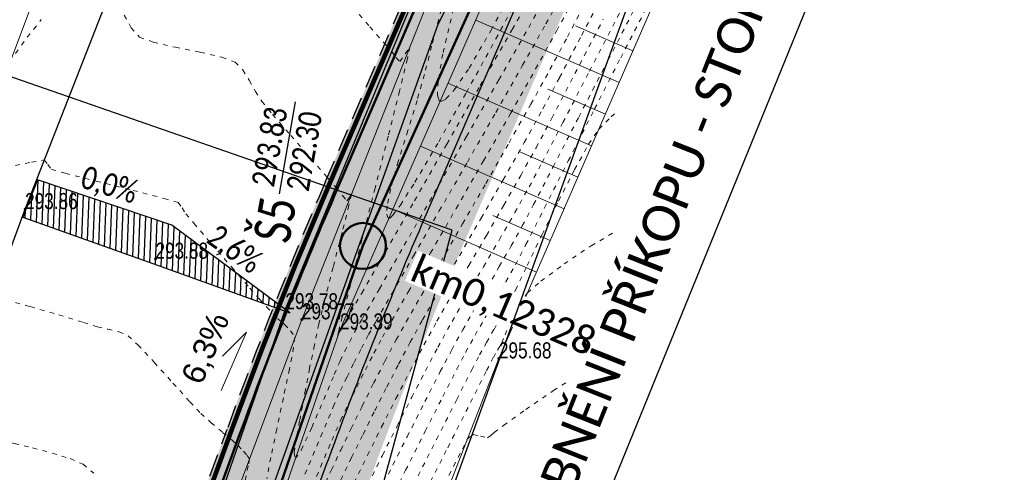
# Model space of a CAD drawing. Header units: feet. Extents: x -783217 to -782936, y -1044805 to -1043930.
# Tile 45 of 81: x -783045 to -783024, y -1044458 to -1044449. Entities that reach past the tile are written whole.
import ezdxf

# ---------------------------------------------------------------- set-up
doc = ezdxf.new("R2010")
doc.units = ezdxf.units.FT
doc.header["$MEASUREMENT"] = 0
for name, pattern in [('ACAD_ISO07W100', [3, 0, -3]), ('V1a', [1, 1, 0]), ('ČÁRKOVANÁ', [0.75, 0.5, -0.25])]:
    doc.linetypes.add(name, pattern=pattern)
for name, color, linetype, lineweight in [('_DZ vodorovné', 5, 'Continuous', 15), ('K_silniční obrubník', 1, 'Continuous', 50), ('K_záhon. obr.', 202, 'Continuous', 30), ('KAN-návrh', 16, 'KANVBRDO', 50), ('KAN-popis', 14, 'Continuous', 30), ('KN_hranice pozemků', 140, 'Continuous', 30), ('popis kan', 1, 'Continuous', 25), ('S_UV NOVÉ', 14, 'Continuous', 30), ('Vrstevnice', 250, 'ACAD_ISO07W100', 15), ('Vrstva 51', 7, 'Continuous', 0), ('Z_svahování', 36, 'Continuous', 9), ('Z_VÝŠKY', 7, 'Continuous', 9), ('Z_VÝŠKY NETISK', 252, 'Continuous', 9), ('ŠRAFY', 9, 'Continuous', 9)]:
    doc.layers.add(name, color=color, linetype=linetype, lineweight=lineweight)
doc.layers.add('A-sklony', color=7, linetype='Continuous', true_color=0xfa052e)
for name, color, linetype in [('K-HRANA KOMUNIKACE', 1, 'Continuous'), ('nové sklony', 1, 'Continuous'), ('S-Popis', 1, 'Continuous'), ('S_kabely NN', 92, 'SILVNNO'), ('Z_hrany ploch', 7, 'Continuous'), ('Z_oploceni', 3, 'PLOTDRTL')]:
    doc.layers.add(name, color=color, linetype=linetype)
doc.layers.add('SRF_CHODNÍKY', color=7, linetype='Continuous', lineweight=25, true_color=0xf5f089)
doc.layers.add('šrafy zeleň', color=7, linetype='Continuous', lineweight=13, true_color=0xdaf1b1)
doc.styles.add('calibri', font='calibri.ttf')
doc.styles.add('Legend', font='calibri.ttf')
doc.styles.add('Style-cs_Working', font='cs_Working.shx')
doc.styles.add('znacky', font='arial.ttf')
doc.linetypes.add('KANVBRDO', pattern='A,7,-6.5,[6,civil.shx,S=1,R=0,X=0,Y=0],-6.5', length=20)
doc.linetypes.add('PLOTDRTL', pattern='A,5,[95,civil.shx,S=1,R=0,X=0,Y=0],5', length=10)
doc.linetypes.add('SILVNNO', pattern='A,7,-6.5,[28,civil.shx,S=1,R=0,X=0,Y=0],-6.5', length=20)

msp = doc.modelspace()

# ---------------------------------------------------------------- hatches: boundary and pattern name
at = {"layer": 'A-sklony'}
h = msp.add_hatch(dxfattribs=at)
h.set_pattern_fill('ANSI31', angle=402.7856)
h.set_pattern_definition([(87.785596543, (-1156833.41228, 202823.07145), (-0.124906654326, 0.004829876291), [])])
h.paths.add_polyline_path([(-783044.965, -1044452.914), (-783039.153, -1044455), (-783041.727, -1044453.089), (-783044.647, -1044452.101)])
at = {"layer": 'SRF_CHODNÍKY', "linetype": 'Continuous', "ltscale": 0.5}
h = msp.add_hatch(color=256, dxfattribs=at)
h.dxf.hatch_style = 1
edge = h.paths.add_edge_path()
edge.add_line((-782994.638, -1044333.792), (-782995.834, -1044333.467))
edge.add_line((-782995.834, -1044333.467), (-782996.18, -1044334.75))
edge.add_line((-782996.18, -1044334.75), (-782996.866, -1044359.035))
edge.add_arc((-783061.221, -1044357.27), 64.379, 355.22438, 358.42907, ccw=False)
edge.add_line((-782997.066, -1044362.63), (-782996.671, -1044362.674))
edge.add_line((-782996.671, -1044362.674), (-782996.724, -1044363.171))
edge.add_line((-782996.724, -1044363.171), (-782995.134, -1044363.349))
edge.add_arc((-783054.986, -1044357.465), 60.14, 354.3847, 358.45265)
edge.add_line((-782994.867, -1044359.089), (-782994.482, -1044340.79))
edge.add_line((-782994.482, -1044340.79), (-782994.638, -1044333.792))
edge = h.paths.add_edge_path()
edge.add_line((-783014.006, -1044410.828), (-783015.484, -1044409.412))
edge.add_line((-783015.484, -1044409.412), (-783025.648, -1044425.995))
edge.add_arc((-782940.386, -1044478.249), 100, 148.49725, 156.66307)
edge.add_line((-783032.205, -1044438.636), (-783038.144, -1044452.401))
edge.add_arc((-782946.325, -1044492.015), 100, 156.66307, 159.96971)
edge.add_line((-783040.276, -1044457.763), (-783040.688, -1044458.892))
edge.add_line((-783040.688, -1044458.892), (-783038.817, -1044459.598))
edge.add_line((-783038.817, -1044459.598), (-783038.397, -1044458.448))
edge.add_arc((-782946.325, -1044492.015), 98, 156.66307, 159.96971, ccw=False)
edge.add_line((-783036.308, -1044453.194), (-783030.369, -1044439.428))
edge.add_arc((-782940.386, -1044478.249), 98, 148.49725, 156.66307, ccw=False)
edge.add_line((-783023.943, -1044427.041), (-783014.006, -1044410.828))
edge = h.paths.add_edge_path()
edge.add_arc((-783048.907, -1044368.26), 50, 328.4972, 348.9765)
edge.add_line((-782999.83, -1044377.821), (-782998.203, -1044369.536))
edge.add_line((-782998.203, -1044369.536), (-782997.811, -1044369.612))
edge.add_line((-782997.811, -1044369.612), (-782997.715, -1044369.121))
edge.add_line((-782997.715, -1044369.121), (-782996.156, -1044369.425))
edge.add_line((-782996.156, -1044369.425), (-782997.866, -1044378.203))
edge.add_arc((-783048.907, -1044368.26), 52, 328.4972, 348.9765, ccw=False)
edge.add_line((-783004.571, -1044395.433), (-783014.006, -1044410.828))
edge.add_line((-783014.006, -1044410.828), (-783015.484, -1044409.412))
edge.add_line((-783015.484, -1044409.412), (-783006.276, -1044394.387))
at = {"layer": 'ŠRAFY', "linetype": 'Continuous', "ltscale": 0.5}
h = msp.add_hatch(color=256, dxfattribs=at)
h.dxf.hatch_style = 1
h.paths.add_polyline_path([(-782996.18, -1044334.75), (-782996.48, -1044334.742), (-782997.003, -1044354.236), (-782996.703, -1044354.241)])
h.paths.add_polyline_path([(-782996.829, -1044358.903), (-782996.703, -1044354.241), (-782997.003, -1044354.236), (-782997.129, -1044358.895, -0.04141), (-782998.028, -1044367.064), (-783000.086, -1044377.632, -0.0224), (-783001.132, -1044381.958), (-783000.872, -1044382.139, 0.022906), (-782999.792, -1044377.689), (-782997.733, -1044367.122, 0.04141)])
h.paths.add_polyline_path([(-783006.239, -1044394.256, 0.066553), (-783000.872, -1044382.139), (-783001.132, -1044381.958, -0.067062), (-783006.494, -1044394.099), (-783020.973, -1044417.724), (-783020.718, -1044417.881)])
h.paths.add_polyline_path([(-783025.61, -1044425.864), (-783020.718, -1044417.881), (-783020.973, -1044417.724), (-783025.866, -1044425.707, 0.035645), (-783032.443, -1044438.385), (-783038.382, -1044452.151, 0.014429), (-783040.52, -1044457.529), (-783040.931, -1044458.654), (-783040.65, -1044458.76), (-783040.239, -1044457.632, -0.014429), (-783038.107, -1044452.27), (-783032.168, -1044438.504, -0.035645)])
h.paths.add_polyline_path([(-783047.677, -1044478.144, -0.006821), (-783046.778, -1044475.568), (-783040.65, -1044458.76), (-783040.931, -1044458.654), (-783047.06, -1044475.465, 0.006821), (-783047.962, -1044478.049), (-783055.482, -1044500.567, 0.080752), (-783055.6, -1044501.295), (-783055.6, -1044501.62), (-783055.3, -1044501.62), (-783055.3, -1044501.295, -0.080752), (-783055.197, -1044500.662)])
at = {"layer": 'šrafy zeleň', "linetype": 'Continuous', "ltscale": 0.5}
h = msp.add_hatch(color=256, dxfattribs=at)
h.dxf.hatch_style = 1
edge = h.paths.add_edge_path()
edge.add_line((-782996.847, -1044378.263), (-782994.789, -1044367.695))
edge.add_arc((-783046.811, -1044357.561), 53, 348.9765, 358.4659)
edge.add_line((-782993.83, -1044358.98), (-782993.713, -1044352.874))
edge.add_line((-782993.713, -1044352.874), (-782993.86, -1044345.26))
edge.add_line((-782993.86, -1044345.26), (-782993.9, -1044339.61))
edge.add_line((-782993.9, -1044339.61), (-782994.02, -1044336.05))
edge.add_line((-782994.02, -1044336.05), (-782993.72, -1044335.88))
edge.add_line((-782993.72, -1044335.88), (-782994.27, -1044334.19))
edge.add_line((-782994.27, -1044334.19), (-782994.35, -1044333.87))
edge.add_line((-782994.35, -1044333.87), (-782994.182, -1044340.783))
edge.add_line((-782994.182, -1044340.783), (-782994.482, -1044340.79))
edge.add_line((-782994.482, -1044340.79), (-782994.829, -1044358.957))
edge.add_arc((-783046.811, -1044357.561), 52, 348.9765, 358.4617, ccw=False)
edge.add_line((-782995.77, -1044367.504), (-782997.829, -1044378.072))
edge.add_arc((-783048.869, -1044368.129), 52, 328.4972, 348.9765, ccw=False)
edge.add_line((-783004.533, -1044395.301), (-783016.689, -1044415.136))
edge.add_line((-783016.689, -1044415.136), (-783015.838, -1044415.661))
edge.add_line((-783015.838, -1044415.661), (-783003.681, -1044395.824))
edge.add_arc((-783048.869, -1044368.129), 53, 328.4972, 348.9765)
edge = h.paths.add_edge_path()
edge.add_line((-783015.838, -1044415.661), (-783016.689, -1044415.136))
edge.add_line((-783016.689, -1044415.136), (-783023.905, -1044426.909))
edge.add_arc((-782940.349, -1044478.118), 98, 148.49725, 156.66307)
edge.add_line((-783030.331, -1044439.296), (-783036.27, -1044453.062))
edge.add_arc((-782946.287, -1044491.883), 98, 156.66307, 159.96971)
edge.add_line((-783038.36, -1044458.317), (-783039.449, -1044461.304))
edge.add_line((-783039.449, -1044461.304), (-783038.501, -1044461.625))
edge.add_line((-783038.501, -1044461.625), (-783037.42, -1044458.659))
edge.add_arc((-782946.287, -1044491.883), 97, 156.66307, 159.96971, ccw=False)
edge.add_line((-783035.352, -1044453.458), (-783029.413, -1044439.693))
edge.add_arc((-782940.349, -1044478.118), 97, 148.49725, 156.66307, ccw=False)
edge.add_line((-783023.052, -1044427.432), (-783015.838, -1044415.661))
edge = h.paths.add_edge_path()
edge.add_line((-783052.76, -1044499.679), (-783051.812, -1044499.996))
edge.add_line((-783051.812, -1044499.996), (-783044.832, -1044479.094))
edge.add_arc((-782952.827, -1044509.82), 97, 159.96971, 161.53299, ccw=False)
edge.add_line((-783043.959, -1044476.596), (-783038.501, -1044461.625))
edge.add_line((-783038.501, -1044461.625), (-783039.449, -1044461.304))
edge.add_line((-783039.449, -1044461.304), (-783044.899, -1044476.253))
edge.add_arc((-782952.827, -1044509.82), 98, 159.96971, 161.53299)
edge.add_line((-783045.78, -1044478.778), (-783052.76, -1044499.679))

# ---------------------------------------------------------------- linework, layer by layer
at = {"layer": '_DZ vodorovné', "linetype": 'V1a', "const_width": 0.1}
msp.add_lwpolyline([(-783055.387, -1044500.598), (-783047.867, -1044478.081, -0.006821), (-783046.966, -1044475.5), (-783040.427, -1044457.563, -0.014429), (-783038.29, -1044452.191), (-783032.351, -1044438.425, -0.035645), (-783025.781, -1044425.759), (-783006.409, -1044394.151, 0.089596), (-782999.988, -1044377.651), (-782997.929, -1044367.083, 0.04141), (-782997.029, -1044358.898), (-782996.38, -1044334.745)], format="xyb", dxfattribs=at)
at = {"layer": 'A-sklony', "color": 7}
msp.add_lwpolyline([(-783042.138, -1044453.926), (-783042.138, -1044453.926), (-783042.138, -1044453.926), (-783039.153, -1044455), (-783041.727, -1044453.089), (-783044.647, -1044452.101), (-783044.965, -1044452.914)], close=True, dxfattribs=at)
at = {"layer": 'K-HRANA KOMUNIKACE', "linetype": 'ČÁRKOVANÁ'}
msp.add_lwpolyline([(-783055.6, -1044501.62), (-783055.6, -1044501.295, -0.080752), (-783055.482, -1044500.567), (-783047.962, -1044478.049, -0.006821), (-783047.06, -1044475.465), (-783040.52, -1044457.529, -0.014429), (-783038.382, -1044452.151), (-783032.443, -1044438.385, -0.035645), (-783025.866, -1044425.707), (-783006.494, -1044394.099, 0.089596), (-783000.086, -1044377.632), (-782998.028, -1044367.064, 0.04141), (-782997.129, -1044358.895), (-782996.48, -1044334.742)], format="xyb", dxfattribs=at)
at = {"layer": 'K_silniční obrubník', "linetype": 'Continuous', "ltscale": 0.5}
msp.add_lwpolyline([(-783055.3, -1044501.62), (-783055.3, -1044501.295, -0.080752), (-783055.197, -1044500.662), (-783047.677, -1044478.144, -0.006821), (-783046.778, -1044475.568), (-783040.239, -1044457.632, -0.014429), (-783038.107, -1044452.27), (-783032.168, -1044438.504, -0.035645), (-783025.61, -1044425.864), (-783006.239, -1044394.256, 0.089596), (-782999.792, -1044377.689), (-782997.733, -1044367.122, 0.04141), (-782996.829, -1044358.903), (-782996.18, -1044334.75)], format="xyb", dxfattribs=at)
at = {"layer": 'K_záhon. obr.'}
msp.add_lwpolyline([(-783053.225, -1044502.21), (-783053.283, -1044501.499, -0.101372), (-783053.235, -1044501.101), (-783045.78, -1044478.778, -0.006821), (-783044.899, -1044476.253), (-783038.36, -1044458.317, -0.014429), (-783036.27, -1044453.062), (-783030.331, -1044439.296, -0.035645), (-783023.905, -1044426.909), (-783004.533, -1044395.301, 0.089596), (-782997.829, -1044378.072), (-782995.77, -1044367.504, 0.04141), (-782994.829, -1044358.957), (-782994.482, -1044340.79)], format="xyb", dxfattribs=at)
at = {"layer": 'KAN-návrh', "ltscale": 0.2}
msp.add_lwpolyline([(-783053.883, -1044500.802), (-783037.561, -1044453.541), (-783026.77, -1044429.749), (-783000.935, -1044386.94), (-782995.835, -1044364.333), (-782995.477, -1044340.351)], dxfattribs=at)
at = {"layer": 'KAN-návrh', "ltscale": 0.5}
msp.add_circle((-783037.561, -1044453.541), 0.5, dxfattribs=at)
at = {"layer": 'nové sklony', "lineweight": 15, "ltscale": 0.1}
msp.add_lwpolyline([(-783040.646, -1044456.687), (-783040.097, -1044455.419), (-783040.621, -1044455.938)], dxfattribs=at)
at = {"layer": 'S-Popis'}
msp.add_lwpolyline([(-783039.382, -1044452.408), (-783039.029, -1044450.402)], dxfattribs=at)
at = {"layer": 'S_kabely NN', "ltscale": 0.2}
msp.add_lwpolyline([(-783043.49, -1044483.4), (-783036.76, -1044463.83), (-783037.12, -1044458.73), (-783035.62, -1044453.2), (-783046.03, -1044449.584), (-783047.32, -1044446.84)], dxfattribs=at)
at = {"layer": 'Vrstevnice', "ltscale": 0.04}
for points, elevation in [([(-783045.125, -1044449.352), (-783044.873, -1044449), (-783044.567, -1044448.615)], 293.6), ([(-783045.346, -1044451.84), (-783044.78, -1044451.717), (-783044.501, -1044451.669), (-783044.422, -1044451.767), (-783044.344, -1044451.876), (-783044.044, -1044451.959), (-783043.37, -1044452.131), (-783042.569, -1044452.333), (-783041.891, -1044452.508), (-783041.585, -1044452.597), (-783041.497, -1044452.711), (-783041.418, -1044452.841), (-783041.244, -1044453.046), (-783040.868, -1044453.485), (-783040.418, -1044454.006), (-783040.024, -1044454.461), (-783039.816, -1044454.7), (-783039.66, -1044454.869), (-783039.497, -1044455.043), (-783039.417, -1044455.126), (-783039.344, -1044455.189), (-783039.271, -1044455.253), (-783039.136, -1044455.387), (-783039.046, -1044455.527), (-783039.072, -1044455.748), (-783039.163, -1044456.224), (-783039.294, -1044456.851), (-783039.438, -1044457.525), (-783039.567, -1044458.145), (-783039.654, -1044458.607)], 293.8), ([(-783045.342, -1044454.719), (-783044.806, -1044454.861), (-783044.186, -1044455.043), (-783043.645, -1044455.208), (-783043.344, -1044455.3), (-783043.117, -1044455.353), (-783042.879, -1044455.411), (-783042.672, -1044455.498), (-783042.462, -1044455.694), (-783042.107, -1044456.074), (-783041.699, -1044456.526), (-783041.33, -1044456.935), (-783041.091, -1044457.188), (-783040.871, -1044457.385), (-783040.617, -1044457.6), (-783040.398, -1044457.782), (-783040.28, -1044457.883), (-783040.163, -1044458.012), (-783040.085, -1044458.104), (-783040.029, -1044458.179), (-783040.06, -1044458.331), (-783040.139, -1044458.709)], 294), ([(-783047.972, -1044458.512), (-783047.774, -1044458.337), (-783047.403, -1044457.986), (-783046.986, -1044457.631), (-783046.65, -1044457.439), (-783046.374, -1044457.446), (-783046.064, -1044457.537), (-783045.749, -1044457.661), (-783045.452, -1044457.767), (-783045.155, -1044457.842), (-783044.756, -1044457.939), (-783044.327, -1044458.05), (-783043.937, -1044458.171), (-783043.658, -1044458.294), (-783043.419, -1044458.491)], 294.2)]:
    msp.add_lwpolyline(points, dxfattribs=dict(at, elevation=elevation))
at = {"layer": 'Vrstva 51', "color": 7, "linetype": 'Continuous', "lineweight": 53}
for p in [(-783044.92, -1044452.74), (-783042.08, -1044453.82), (-783039.25, -1044454.92), (-783038.89, -1044455.14), (-783038.06, -1044455.36), (-783034.6, -1044455.99)]:
    msp.add_point(p, dxfattribs=at)
at = {"layer": 'Z_hrany ploch', "linetype": 'Continuous', "flags": 128}
for points in [[(-783069.78, -1044522.09), (-783069.11, -1044520.14), (-783068.17, -1044518.92), (-783065.34, -1044510.99), (-783060.63, -1044496.7), (-783058.15, -1044489.52), (-783054.21, -1044478.71), (-783051.52, -1044470.63), (-783047.77, -1044460.48), (-783044.92, -1044452.74), (-783039.54, -1044439), (-783035.01, -1044428.77), (-783027.11, -1044414.92), (-783026.57, -1044413.22), (-783027, -1044410.05), (-783021.92, -1044402.05), (-783014.87, -1044390.97)], [(-783048.76, -1044507.7), (-783050.09, -1044507.61), (-783051.69, -1044507.09), (-783053.31, -1044506.03), (-783054.3, -1044504.74), (-783054.93, -1044503.43), (-783055.3, -1044501.62), (-783055.3, -1044500.97), (-783055.16, -1044500.46), (-783052.05, -1044490.8), (-783048.87, -1044481.62), (-783045.62, -1044472.08), (-783042.06, -1044463), (-783039.25, -1044454.92), (-783033.64, -1044441.34), (-783029.34, -1044431.95), (-783014.24, -1044406.98), (-783007.62, -1044396.51), (-783004.57, -1044390.97)]]:
    msp.add_lwpolyline(points, dxfattribs=at)
at = {"layer": 'Z_oploceni', "ltscale": 0.5, "flags": 128}
msp.add_lwpolyline([(-783035.28, -1044466.46), (-783022.19, -1044434.34), (-783018.55, -1044433.93), (-783018.06, -1044433.79)], dxfattribs=at)
at = {"layer": 'Z_svahování', "linetype": 'Continuous', "flags": 128}
for points in [[(-783054.83, -1044500.56), (-783051.56, -1044490.84), (-783048.59, -1044481.73), (-783045.14, -1044472.23), (-783041.91, -1044463.2), (-783038.89, -1044455.14), (-783033.42, -1044441.34), (-783028.97, -1044432.22), (-783020.57, -1044417.59), (-783013.86, -1044407.19), (-783007.35, -1044396.6), (-783004.02, -1044391.13), (-783000.52, -1044383.16), (-782997.5, -1044370.71), (-782996.52, -1044370.41), (-782995.26, -1044370.6), (-782993.39, -1044370.52)], [(-783053.85, -1044500.81), (-783050.47, -1044491.31), (-783047.59, -1044482.12), (-783044.19, -1044472.46), (-783040.94, -1044463.68), (-783038.06, -1044455.36), (-783032.08, -1044441.72), (-783027.98, -1044432.65), (-783019.47, -1044418.18), (-783013.34, -1044407.57), (-783006.59, -1044397), (-783003.41, -1044391.44), (-782999.59, -1044383.56), (-782996.82, -1044370.75)], [(-783069.24, -1044517.86), (-783066.73, -1044510.8), (-783061.52, -1044496.11), (-783059.19, -1044489.29), (-783055.22, -1044478.02), (-783052.49, -1044470.63), (-783048.78, -1044460.04), (-783046.25, -1044452.21), (-783041.04, -1044438.32), (-783036.1, -1044427.98), (-783028.36, -1044414.94), (-783027.63, -1044412.82), (-783027.52, -1044409.5), (-783029.39, -1044407.82)], [(-783049.69, -1044502.72), (-783049.96, -1044500.42), (-783047.46, -1044492.05), (-783044.84, -1044482.62), (-783041.34, -1044473.89), (-783038.01, -1044464.73), (-783034.6, -1044455.99), (-783028.85, -1044442.8), (-783022.27, -1044431.88), (-783017.38, -1044420.1), (-783016.39, -1044423.29)], [(-783031.982, -1044449.985), (-783035.106, -1044448.623)], [(-783031.682, -1044449.297), (-783032.932, -1044448.753)], [(-783032.582, -1044451.36), (-783035.709, -1044449.997)], [(-783032.282, -1044450.672), (-783033.532, -1044450.127)], [(-783033.181, -1044452.735), (-783036.311, -1044451.37)], [(-783032.881, -1044452.047), (-783034.133, -1044451.502)], [(-783033.78, -1044454.11), (-783036.913, -1044452.744)], [(-783033.481, -1044453.422), (-783034.733, -1044452.876)], [(-783034.08, -1044454.797), (-783035.334, -1044454.251)]]:
    msp.add_lwpolyline(points, dxfattribs=at)

# ---------------------------------------------------------------- texts
at = {"layer": 'A-sklony', "color": 7, "lineweight": 30, "style": 'Legend', "width": 0.8}
for tag, p, rotation in [('0,0%', (-783043.742, -1044452.258), 342.6481), ('2,6%', (-783040.997, -1044453.448), 324.3526)]:
    msp.add_attdef(tag, p, '2,5%', height=0.5, rotation=rotation, dxfattribs=at)
at = {"layer": 'KAN-popis', "style": 'calibri', "width": 0.8}
msp.add_text('Š5', height=0.8, rotation=80, dxfattribs=at).set_placement((-783039.169, -1044453.513))
at = {"layer": 'nové sklony', "style": 'znacky'}
msp.add_text('6,3%%%', height=0.5, rotation=67.0846, dxfattribs=at).set_placement((-783041.078, -1044456.593))
at = {"layer": 'S-Popis', "style": 'Legend', "width": 0.8}
for s, p in [('293.83', (-783039.502, -1044452.282)), ('292.30', (-783038.746, -1044452.378))]:
    msp.add_text(s, height=0.5, rotation=80, dxfattribs=at).set_placement(p)
at = {"layer": 'Z_VÝŠKY', "linetype": 'Continuous', "style": 'Style-cs_Working', "width": 0.8}
for s, p in [('293.39', (-783038.06, -1044455.36)), ('295.68', (-783034.6, -1044455.99))]:
    msp.add_text(s, height=0.35, dxfattribs=at).set_placement(p)
at = {"layer": 'Z_VÝŠKY NETISK', "linetype": 'Continuous', "style": 'Style-cs_Working', "width": 0.8}
for s, p in [('293.86', (-783044.92, -1044452.74)), ('293.88', (-783042.08, -1044453.82)), ('293.78', (-783039.25, -1044454.92)), ('293.77', (-783038.89, -1044455.14))]:
    msp.add_text(s, height=0.35, dxfattribs=at).set_placement(p)

# ---------------------------------------------------------------- next in the draw order: texts
at = {"layer": 'S_UV NOVÉ', "insert": (-783034.976, -1044461.803), "char_height": 0.8, "attachment_point": 1, "rotation": 68.3367, "style": 'Legend', "bg_fill": 3, "box_fill_scale": 1, "bg_fill_color": 256, "bg_fill_transparency": 0}
msp.add_mtext_dynamic_manual_height_columns('ZATRUBNĚNÍ PŘÍKOPU - STOKA "S1" dl. 173 m', width=23.45763, gutter_width=3.75, heights=[0], dxfattribs=at)

# ---------------------------------------------------------------- next in the draw order: linework, layer by layer
at = {"layer": 'KN_hranice pozemků', "linetype": 'Continuous'}
msp.add_line((-783030.55, -1044437.97), (-783035.93, -1044448.72), dxfattribs=at)
at = {"layer": 'Vrstevnice', "ltscale": 0.04}
for points, elevation in [([(-783037.008, -1044458.508), (-783036.599, -1044457.695), (-783036.211, -1044456.93), (-783035.877, -1044456.278), (-783035.627, -1044455.803), (-783035.387, -1044455.366), (-783035.129, -1044454.913), (-783034.86, -1044454.452), (-783034.592, -1044453.99), (-783034.332, -1044453.538), (-783034.09, -1044453.102), (-783033.845, -1044452.638), (-783033.42, -1044451.82), (-783032.863, -1044450.741), (-783032.222, -1044449.498), (-783031.545, -1044448.183), (-783030.881, -1044446.893), (-783030.277, -1044445.722), (-783029.783, -1044444.764), (-783029.447, -1044444.115), (-783029.316, -1044443.869)], 295), ([(-783037.063, -1044459.281), (-783036.631, -1044458.422), (-783036.205, -1044457.577), (-783035.821, -1044456.82), (-783035.516, -1044456.223), (-783035.325, -1044455.858), (-783035.12, -1044455.486), (-783034.898, -1044455.1), (-783034.67, -1044454.708), (-783034.447, -1044454.322), (-783034.24, -1044453.951), (-783034.011, -1044453.509), (-783033.607, -1044452.714), (-783033.089, -1044451.69), (-783032.516, -1044450.559), (-783031.948, -1044449.445), (-783031.444, -1044448.47), (-783031.065, -1044447.759), (-783030.87, -1044447.434), (-783030.675, -1044447.244), (-783030.439, -1044447.059)], 295.2), ([(-783037.79, -1044448.337), (-783037.412, -1044448.772), (-783037.089, -1044449.135), (-783036.933, -1044449.311), (-783036.843, -1044449.442), (-783036.755, -1044449.529), (-783036.642, -1044449.36), (-783036.537, -1044449.203), (-783036.594, -1044449.471), (-783036.764, -1044450.169), (-783037.011, -1044451.154), (-783037.296, -1044452.281), (-783037.584, -1044453.409), (-783037.835, -1044454.392), (-783038.014, -1044455.089), (-783038.082, -1044455.354), (-783038.099, -1044455.439), (-783038.106, -1044455.494), (-783038.085, -1044455.447), (-783038.06, -1044455.392), (-783037.932, -1044455.17), (-783037.586, -1044454.566), (-783037.071, -1044453.666), (-783036.437, -1044452.557), (-783035.732, -1044451.323), (-783035.007, -1044450.052), (-783034.31, -1044448.829), (-783033.693, -1044447.74)], 293.4), ([(-783042.763, -1044448.518), (-783042.608, -1044448.793), (-783042.425, -1044448.995), (-783042.127, -1044449.106), (-783041.646, -1044449.216), (-783041.105, -1044449.325), (-783040.631, -1044449.433), (-783040.347, -1044449.538), (-783040.179, -1044449.709), (-783040.036, -1044449.936), (-783039.902, -1044450.177), (-783039.763, -1044450.394), (-783039.528, -1044450.678), (-783039.134, -1044451.136), (-783038.696, -1044451.639), (-783038.331, -1044452.058), (-783038.152, -1044452.263), (-783038.009, -1044452.447), (-783037.909, -1044452.562), (-783037.857, -1044452.484), (-783037.809, -1044452.412), (-783037.865, -1044452.655), (-783038.017, -1044453.251), (-783038.211, -1044454.007), (-783038.396, -1044454.733), (-783038.519, -1044455.238), (-783038.619, -1044455.7), (-783038.722, -1044456.204), (-783038.813, -1044456.671), (-783038.877, -1044457.023), (-783038.94, -1044457.35), (-783039.014, -1044457.724), (-783039.059, -1044458.036), (-783039.035, -1044458.178), (-783038.907, -1044457.985), (-783038.677, -1044457.494), (-783038.415, -1044456.885), (-783038.185, -1044456.341), (-783038.056, -1044456.041), (-783037.956, -1044455.835), (-783037.849, -1044455.621), (-783037.743, -1044455.418), (-783037.581, -1044455.134), (-783037.202, -1044454.472), (-783036.66, -1044453.526), (-783036.009, -1044452.391), (-783035.304, -1044451.159), (-783034.601, -1044449.926), (-783033.952, -1044448.785), (-783033.414, -1044447.831)], 293.6), ([(-783038.043, -1044458.635), (-783037.808, -1044458.15), (-783037.56, -1044457.644), (-783037.304, -1044457.128), (-783037.044, -1044456.614), (-783036.785, -1044456.114), (-783036.534, -1044455.638), (-783036.264, -1044455.151), (-783035.897, -1044454.508), (-783035.461, -1044453.754), (-783034.988, -1044452.936), (-783034.507, -1044452.1), (-783034.048, -1044451.29), (-783033.64, -1044450.554), (-783033.278, -1044449.875), (-783032.799, -1044448.958), (-783032.241, -1044447.882)], 294.4), ([(-783035.856, -1044448.394), (-783036.065, -1044449.192), (-783036.223, -1044449.81), (-783036.382, -1044450.373), (-783036.586, -1044451.031), (-783036.793, -1044451.702), (-783036.959, -1044452.3), (-783037.034, -1044452.669), (-783037.042, -1044452.853), (-783037.019, -1044452.922), (-783036.998, -1044452.938), (-783036.977, -1044452.935), (-783036.909, -1044452.872), (-783036.744, -1044452.652), (-783036.428, -1044452.153), (-783035.911, -1044451.272), (-783035.308, -1044450.2), (-783034.667, -1044449.036), (-783034.04, -1044447.879)], 293.2), ([(-783035.587, -1044448.38), (-783035.823, -1044449.366), (-783035.926, -1044449.965), (-783035.938, -1044450.259), (-783035.908, -1044450.365), (-783035.88, -1044450.388), (-783035.845, -1044450.391), (-783035.753, -1044450.341), (-783035.568, -1044450.138), (-783035.25, -1044449.669), (-783034.769, -1044448.845), (-783034.24, -1044447.862)], 293), ([(-783038.824, -1044458.509), (-783038.48, -1044457.693), (-783038.207, -1044457.043), (-783038.053, -1044456.689), (-783037.908, -1044456.391), (-783037.753, -1044456.078), (-783037.595, -1044455.767), (-783037.441, -1044455.473), (-783037.273, -1044455.176), (-783036.933, -1044454.581), (-783036.46, -1044453.759), (-783035.898, -1044452.78), (-783035.287, -1044451.715), (-783034.669, -1044450.634), (-783034.085, -1044449.609), (-783033.579, -1044448.709), (-783033.19, -1044448.006)], 293.8), ([(-783038.571, -1044458.558), (-783038.239, -1044457.771), (-783038.049, -1044457.338), (-783037.879, -1044456.985), (-783037.697, -1044456.615), (-783037.509, -1044456.241), (-783037.321, -1044455.875), (-783037.138, -1044455.528), (-783036.934, -1044455.163), (-783036.571, -1044454.53), (-783036.089, -1044453.695), (-783035.531, -1044452.726), (-783034.936, -1044451.69), (-783034.345, -1044450.655), (-783033.8, -1044449.688), (-783033.34, -1044448.855), (-783032.906, -1044448.044)], 294), ([(-783038.558, -1044459.091), (-783038.248, -1044458.417), (-783038.046, -1044457.986), (-783037.819, -1044457.518), (-783037.577, -1044457.027), (-783037.328, -1044456.53), (-783037.079, -1044456.043), (-783036.836, -1044455.583), (-783036.62, -1044455.194), (-783036.288, -1044454.613), (-783035.868, -1044453.886), (-783035.391, -1044453.06), (-783034.885, -1044452.182), (-783034.38, -1044451.299), (-783033.905, -1044450.457), (-783033.49, -1044449.704), (-783033.109, -1044448.992), (-783032.655, -1044448.125)], 294.2), ([(-783037.758, -1044458.703), (-783037.461, -1044458.097), (-783037.154, -1044457.479), (-783036.842, -1044456.863), (-783036.533, -1044456.263), (-783036.232, -1044455.693), (-783035.949, -1044455.179), (-783035.618, -1044454.597), (-783035.254, -1044453.967), (-783034.873, -1044453.311), (-783034.491, -1044452.651), (-783034.125, -1044452.008), (-783033.79, -1044451.403), (-783033.447, -1044450.758), (-783032.943, -1044449.791), (-783032.328, -1044448.604)], 294.6), ([(-783037.455, -1044458.741), (-783037.137, -1044458.1), (-783036.815, -1044457.458), (-783036.499, -1044456.837), (-783036.2, -1044456.26), (-783035.93, -1044455.748), (-783035.619, -1044455.183), (-783035.284, -1044454.596), (-783034.937, -1044453.999), (-783034.59, -1044453.402), (-783034.253, -1044452.816), (-783033.94, -1044452.253), (-783033.659, -1044451.723), (-783033.206, -1044450.854), (-783032.627, -1044449.738), (-783031.97, -1044448.466)], 294.8), ([(-783036.459, -1044458.744), (-783035.96, -1044457.755), (-783035.52, -1044456.887), (-783035.191, -1044456.239), (-783035.023, -1044455.913), (-783034.872, -1044455.64), (-783034.707, -1044455.357), (-783034.543, -1044455.073), (-783034.39, -1044454.801), (-783034.242, -1044454.503), (-783033.986, -1044453.969), (-783033.66, -1044453.293), (-783033.302, -1044452.565), (-783032.952, -1044451.879), (-783032.646, -1044451.326), (-783032.424, -1044450.999), (-783032.156, -1044450.731), (-783031.995, -1044450.596)], 295.4), ([(-783036.286, -1044459.066), (-783035.715, -1044457.933), (-783035.22, -1044456.953), (-783034.867, -1044456.255), (-783034.721, -1044455.968), (-783034.631, -1044455.809), (-783034.54, -1044455.65), (-783034.464, -1044455.477), (-783034.332, -1044455.171), (-783034.163, -1044454.834), (-783033.978, -1044454.564), (-783033.685, -1044454.309), (-783033.182, -1044453.933), (-783032.592, -1044453.537), (-783032.038, -1044453.217)], 295.6), ([(-783035.688, -1044458.537), (-783035.396, -1044457.96), (-783035.282, -1044457.738), (-783035.219, -1044457.688), (-783035.152, -1044457.648), (-783035.002, -1044457.686), (-783034.847, -1044457.721), (-783034.775, -1044457.666), (-783034.705, -1044457.601), (-783034.498, -1044457.449), (-783034.015, -1044457.103), (-783033.414, -1044456.692), (-783033.133, -1044456.517)], 295.8)]:
    msp.add_lwpolyline(points, dxfattribs=dict(at, elevation=elevation))

# ---------------------------------------------------------------- next in the draw order: texts
at = {"layer": 'popis kan', "ltscale": 0.5, "insert": (-783036.33, -1044453.72), "char_height": 0.6, "attachment_point": 1, "rotation": 336.831, "style": 'Legend', "bg_fill": 3, "box_fill_scale": 1.1, "bg_fill_color": 256, "bg_fill_transparency": 0}
msp.add_mtext_dynamic_manual_height_columns('km0,12328', width=3.10135, gutter_width=3.75, heights=[0], dxfattribs=at)

# ---------------------------------------------------------------- next in the draw order: linework, layer by layer
at = {"layer": 'KN_hranice pozemků', "linetype": 'Continuous'}
for p, q in [((-783029.98, -1044443.29), (-783035.99, -1044459.86)), ((-783035.93, -1044448.72), (-783057.21, -1044508.29))]:
    msp.add_line(p, q, dxfattribs=at)

doc.saveas('drawing.dxf')
